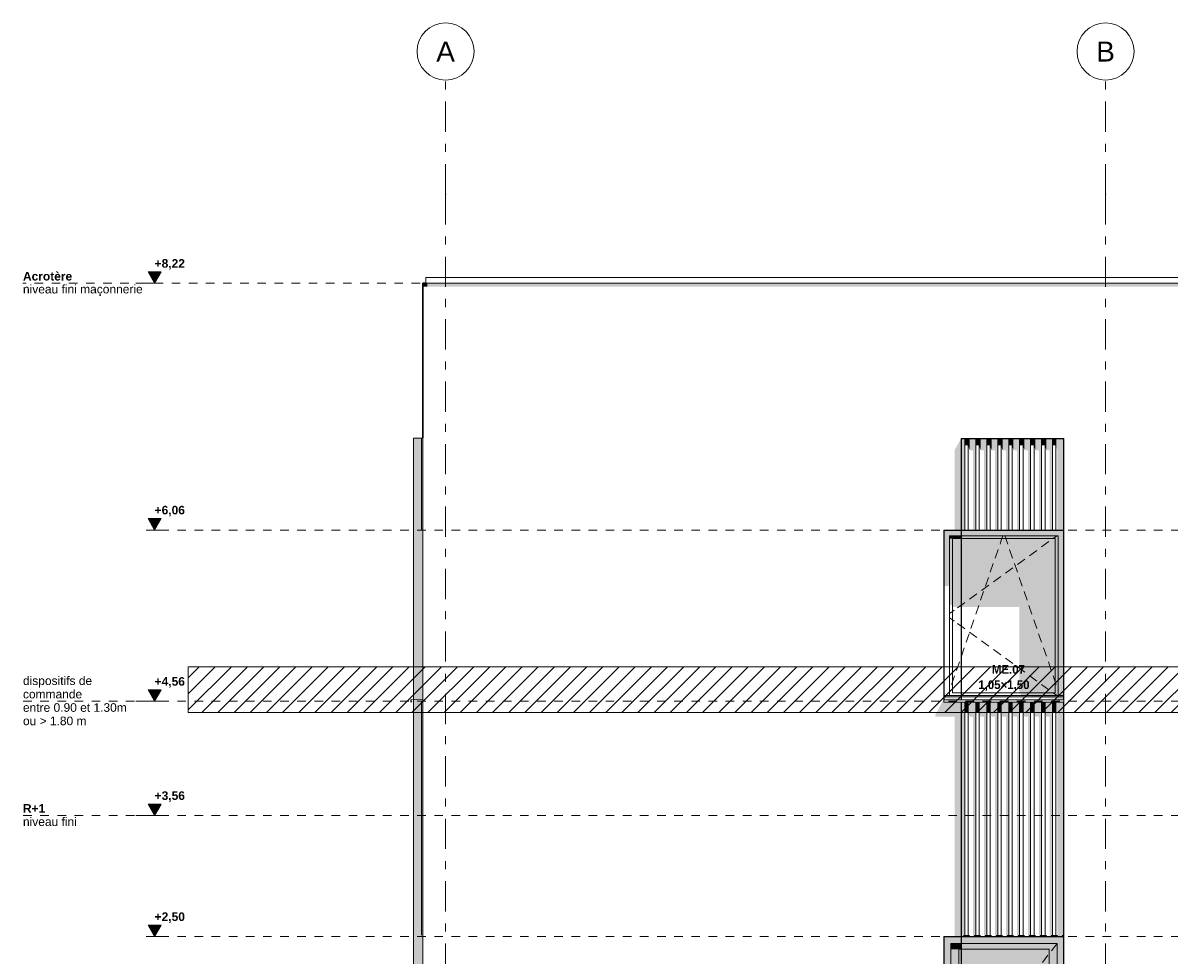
# Model space of a CAD drawing. Header units: millimetres. Extents: x -2373 to 36476, y -53000 to 10500.
# Tile 26 of 35: x 7280 to 17314, y 2338 to 10500. Entities that reach past the tile are written whole.
import ezdxf
from ezdxf.enums import TextEntityAlignment as Align

# ---------------------------------------------------------------- set-up
doc = ezdxf.new("R2010")
doc.units = ezdxf.units.MM
doc.header["$MEASUREMENT"] = 0
doc.linetypes.add('_TIRET COURT 1', pattern=[150, 75, -75])
doc.linetypes.add('Axe', pattern=[546.805537, 264.583325, -105.833328, 70.555556, -105.833328])
for name, color, linetype in [('Nouveau_0', 7, 'Continuous'), ('Nouveau_2D - Cotations pour 50ème', 7, 'Continuous'), ('Nouveau_2D - Dessin général', 7, 'Continuous'), ('Nouveau_2D - Etiquettes 50ème', 7, 'Continuous'), ('Nouveau_2D - Texte pour 50ème', 7, 'Continuous'), ('Nouveau__Grille structurelle (axe_trame)', 7, 'Continuous'), ('Nouveau__Murs ext - Bardages', 7, 'Continuous'), ('Nouveau__Murs ext - Périphériques', 7, 'Continuous'), ('Nouveau_Fenêtres Archicad', 7, 'Continuous'), ('Nouveau_Portes Archicad', 7, 'Continuous')]:
    doc.layers.add(name, color=color, linetype=linetype)
doc.styles.add('STYLE_GENERE_1', font='arial.ttf')
doc.styles.add('STYLE_GENERE_2', font='arial.ttf')
doc.styles.add('STYLE_GENERE_3', font='GOTHIC.TTF')

# ---------------------------------------------------------------- blocks, each defined once
blk = doc.blocks.new('Élément de coupe_4')
at = {"layer": 'Nouveau__Murs ext - Périphériques', "color": 7, "linetype": 'Continuous', "lineweight": 5}
blk.add_line((10780, 0), (10780, 3560), dxfattribs=at)
blk = doc.blocks.new('Élément de coupe_5')
at = {"layer": 'Nouveau__Murs ext - Périphériques', "linetype": 'Continuous', "lineweight": 13}
for points in [[(15493, 3560), (15437, 3560), (15437, 2500), (15493, 2500)], [(15502, 3560), (15502, 2500), (15559, 2500), (15568, 2510), (15513, 2510), (15513, 3560)], [(15598, 3560), (15598, 2500), (15655, 2500), (15664, 2510), (15609, 2510), (15609, 3560)], [(15705, 3560), (15694, 3560), (15694, 2500), (15751, 2500), (15760, 2510), (15705, 2510)], [(15801, 3560), (15790, 3560), (15790, 2500), (15847, 2500), (15856, 2510), (15801, 2510)], [(15886, 2500), (15943, 2500), (15952, 2510), (15897, 2510), (15897, 3560), (15886, 3560)], [(15982, 3560), (15982, 2500), (16039, 2500), (16048, 2510), (15993, 2510), (15993, 3560)], [(16089, 3560), (16078, 3560), (16078, 2500), (16135, 2500), (16144, 2510), (16089, 2510)], [(16185, 3560), (16174, 3560), (16174, 2500), (16231, 2500), (16240, 2510), (16185, 2510)], [(16270, 3560), (16270, 2500), (16327, 2500), (16334, 2507), (16334, 2500), (16390, 2500), (16390, 2510), (16377, 2510), (16377, 3560), (16336, 3560), (16336, 2510), (16281, 2510), (16281, 3560)]]:
    blk.add_hatch(color=7, dxfattribs=at).paths.add_polyline_path(points)
blk = doc.blocks.new('Élément de coupe_6')
at = {"layer": 'Nouveau__Murs ext - Périphériques', "linetype": 'Continuous', "lineweight": 13}
for points in [[(15437, 6762), (15437, 6060), (15493, 6060), (15493, 6860)], [(15513, 6857), (15496, 6857), (15496, 6759), (15502, 6759), (15502, 6060), (15513, 6060)], [(15568, 6759), (15598, 6759), (15598, 6060), (15609, 6060), (15609, 6857), (15568, 6857)], [(15664, 6857), (15664, 6759), (15694, 6759), (15694, 6060), (15705, 6060), (15705, 6857)], [(15801, 6857), (15760, 6857), (15760, 6759), (15790, 6759), (15790, 6060), (15801, 6060)], [(15856, 6759), (15886, 6759), (15886, 6060), (15897, 6060), (15897, 6857), (15856, 6857)], [(15993, 6857), (15952, 6857), (15952, 6759), (15982, 6759), (15982, 6060), (15993, 6060)], [(16089, 6857), (16048, 6857), (16048, 6759), (16078, 6759), (16078, 6060), (16089, 6060)], [(16144, 6759), (16174, 6759), (16174, 6060), (16185, 6060), (16185, 6857), (16144, 6857)], [(16240, 6759), (16270, 6759), (16270, 6060), (16281, 6060), (16281, 6857), (16240, 6857)], [(16377, 6857), (16336, 6857), (16336, 6060), (16377, 6060)], [(15269, 4425), (15437, 4425), (15437, 3560), (15493, 3560), (15493, 4553), (15343, 4553), (15343, 4580), (15269, 4445)], [(15496, 4425), (15502, 4425), (15502, 3560), (15513, 3560), (15513, 4553), (15496, 4553)], [(15568, 4553), (15568, 4425), (15598, 4425), (15598, 3560), (15609, 3560), (15609, 4553)], [(15664, 4425), (15694, 4425), (15694, 3560), (15705, 3560), (15705, 4553), (15664, 4553)], [(15760, 4425), (15790, 4425), (15790, 3560), (15801, 3560), (15801, 4553), (15760, 4553)], [(15856, 4425), (15886, 4425), (15886, 3560), (15897, 3560), (15897, 4553), (15856, 4553)], [(15952, 4553), (15952, 4425), (15982, 4425), (15982, 3560), (15993, 3560), (15993, 4553)], [(16048, 4425), (16078, 4425), (16078, 3560), (16089, 3560), (16089, 4553), (16048, 4553)], [(16144, 4553), (16144, 4425), (16174, 4425), (16174, 3560), (16185, 3560), (16185, 4553)], [(16240, 4553), (16240, 4425), (16270, 4425), (16270, 3560), (16281, 3560), (16281, 4553)], [(16336, 3560), (16377, 3560), (16377, 4553), (16336, 4553)]]:
    blk.add_hatch(color=7, dxfattribs=at).paths.add_polyline_path(points)
at = {"layer": 'Nouveau__Murs ext - Périphériques', "color": 7, "linetype": 'Continuous', "lineweight": 5}
blk.add_line((10780, 6866), (10780, 3560), dxfattribs=at)
blk = doc.blocks.new('Élément de coupe_10')
at = {"layer": 'Nouveau__Murs ext - Périphériques', "linetype": 'Continuous', "lineweight": 13}
blk.add_hatch(color=7, dxfattribs=at).paths.add_polyline_path([(10789, 8191), (10820, 8191), (10820, 8220), (10789, 8220)])
at = {"layer": 'Nouveau__Murs ext - Périphériques', "color": 7, "linetype": 'Continuous', "lineweight": 30}
for p, q in [((10780, 8220), (10806, 8220)), ((10780, 6866), (10780, 8220))]:
    blk.add_line(p, q, dxfattribs=at)
blk = doc.blocks.new('Élément de coupe_11')
at = {"layer": 'Nouveau__Murs ext - Périphériques', "linetype": 'Continuous', "lineweight": 13}
blk.add_hatch(color=7, dxfattribs=at).paths.add_polyline_path([(10820, 8220), (10820, 8191), (27393, 8191), (27396, 8196), (27396, 8220)])
blk = doc.blocks.new('Élément de coupe_14')
at = {"layer": 'Nouveau_Fenêtres Archicad', "linetype": 'Continuous', "lineweight": 13}
for points in [[(15346, 6057), (15346, 6010), (15393, 6010), (15493, 6010), (15493, 6057)], [(15437, 6060), (15437, 6057), (15493, 6057), (15493, 6060)], [(15496, 6010), (16343, 6010), (16390, 6010), (16390, 6057), (15496, 6057)], [(15346, 6010), (15346, 5569), (15393, 5569), (15393, 6010)], [(15393, 6010), (15393, 5985), (15418, 5985), (15493, 5985), (15493, 6010)], [(15418, 5985), (15393, 5985), (15393, 5404), (15418, 5404)], [(15418, 5386), (15493, 5386), (15493, 5985), (15418, 5985)], [(15496, 5985), (16318, 5985), (16343, 5985), (16343, 6010), (15496, 6010)], [(15496, 5386), (16004, 5386), (16004, 4635), (16318, 4635), (16318, 5985), (15496, 5985)], [(16318, 4635), (16343, 4635), (16343, 5985), (16318, 5985)], [(16343, 4610), (16390, 4610), (16390, 6010), (16343, 6010)], [(16343, 4635), (16015, 4635), (16015, 4610), (16343, 4610)], [(15493, 4575), (15493, 4582), (15346, 4595), (15346, 4588)], [(16390, 4610), (16110, 4610), (16110, 4600), (16390, 4600)], [(16390, 4600), (16110, 4600), (16390, 4575)]]:
    blk.add_hatch(color=7, dxfattribs=at).paths.add_polyline_path(points)
at = {"layer": 'Nouveau_Fenêtres Archicad', "color": 7, "linetype": 'Continuous', "lineweight": 13}
for p, q in [((15343, 6060), (15343, 4580)), ((15493, 6060), (15343, 6060)), ((15346, 4580), (15346, 6057)), ((15346, 6057), (15493, 6057)), ((15393, 4610), (15393, 6010)), ((15393, 6010), (15493, 6010)), ((15418, 4635), (15418, 5985)), ((15418, 5985), (15493, 5985)), ((15496, 6010), (16343, 6010)), ((15496, 5985), (16318, 5985)), ((15834, 5937), (15841, 5959)), ((15841, 5959), (15850, 5985)), ((15850, 5985), (15859, 6010)), ((15885, 5985), (15876, 6010)), ((15894, 5959), (15885, 5985)), ((15901, 5937), (15894, 5959)), ((16262, 5959), (16198, 5912)), ((16333, 6010), (16303, 5988)), ((16318, 5985), (16318, 4635)), ((16343, 6010), (16343, 4610)), ((15791, 5814), (15817, 5890)), ((15944, 5814), (15918, 5890)), ((16157, 5882), (16092, 5835)), ((15749, 5691), (15775, 5767)), ((15947, 5730), (15882, 5683)), ((15986, 5691), (15960, 5767)), ((16052, 5806), (15987, 5759)), ((15707, 5568), (15733, 5644)), ((15841, 5653), (15777, 5607)), ((16029, 5568), (16002, 5644)), ((15664, 5445), (15690, 5521)), ((15736, 5577), (15671, 5530)), ((16071, 5445), (16045, 5521)), ((15526, 5425), (15496, 5403)), ((15631, 5501), (15566, 5454)), ((15418, 5346), (15393, 5328)), ((15432, 5357), (15418, 5346)), ((15493, 5401), (15461, 5378)), ((15622, 5322), (15648, 5398)), ((16113, 5322), (16087, 5398)), ((15418, 5274), (15393, 5292)), ((15432, 5263), (15418, 5274)), ((15493, 5219), (15461, 5242)), ((15579, 5199), (15606, 5275)), ((16156, 5199), (16130, 5275)), ((15526, 5195), (15496, 5217)), ((15537, 5077), (15563, 5152)), ((15631, 5119), (15566, 5166)), ((16198, 5077), (16172, 5152)), ((15496, 4956), (15521, 5029)), ((15736, 5043), (15671, 5090)), ((16240, 4954), (16214, 5029)), ((15841, 4967), (15777, 5013)), ((15947, 4890), (15882, 4937)), ((15452, 4831), (15478, 4906)), ((16052, 4814), (15987, 4861)), ((16283, 4831), (16257, 4906)), ((15410, 4708), (15418, 4730)), ((15418, 4730), (15436, 4784)), ((16157, 4738), (16092, 4785)), ((16318, 4730), (16299, 4784)), ((16325, 4708), (16318, 4730)), ((15393, 4657), (15394, 4661)), ((15493, 4635), (15418, 4635)), ((16318, 4635), (15496, 4635)), ((16262, 4661), (16198, 4708)), ((16333, 4610), (16303, 4632)), ((16343, 4657), (16341, 4661)), ((15346, 4580), (15343, 4580)), ((15343, 4580), (15343, 4573)), ((15343, 4573), (15343, 4553)), ((15343, 4573), (16393, 4573)), ((15343, 4553), (16393, 4553)), ((15346, 4610), (15493, 4610)), ((15346, 4600), (15493, 4600)), ((15496, 4610), (16390, 4610)), ((15496, 4600), (16390, 4600)), ((16393, 4575), (16393, 4573)), ((16393, 4573), (16393, 4553))]:
    blk.add_line(p, q, dxfattribs=at)
blk = doc.blocks.new('Élément de coupe_15')
at = {"layer": 'Nouveau__Murs ext - Bardages', "color": 7, "linetype": 'Continuous', "lineweight": 13}
for p, q in [((10806, 8270), (10806, 8220)), ((10806, 8270), (27410, 8270)), ((10806, 8220), (27410, 8220))]:
    blk.add_line(p, q, dxfattribs=at)
blk = doc.blocks.new('Élément de coupe_16')
at = {"layer": 'Nouveau_Fenêtres Archicad', "color": 7, "linetype": 'Continuous', "lineweight": 13}
for p, q in [((10780, 4580), (10675, 4573)), ((10675, 4573), (10675, 4553)), ((10675, 4553), (10685, 4563))]:
    blk.add_line(p, q, dxfattribs=at)
blk = doc.blocks.new('Élément de coupe_19')
at = {"layer": 'Nouveau_Portes Archicad', "linetype": 'Continuous', "lineweight": 13}
for points in [[(15346, 2497), (15346, 2440), (15403, 2440), (15493, 2440), (15493, 2497)], [(15403, 2440), (15346, 2440), (15346, 2009), (15403, 2009)], [(15403, 2440), (15403, 2390), (15473, 2390), (15493, 2390), (15493, 2440)], [(15437, 2500), (15437, 2497), (15493, 2497), (15493, 2500)], [(16390, 2497), (15496, 2497), (15496, 2440), (16333, 2440), (16390, 2440)], [(16333, 2440), (15496, 2440), (15496, 2390), (16263, 2390), (16333, 2390)], [(16333, 0), (16390, 0), (16390, 2440), (16333, 2440)], [(15403, 2390), (15403, 2009), (15473, 2009), (15473, 2390)], [(15493, 2390), (15473, 2390), (15473, 1992), (15493, 1992)], [(16263, 2390), (15496, 2390), (15496, 1992), (16100, 1992), (16100, 200), (16263, 200)], [(16333, 200), (16333, 2390), (16263, 2390), (16263, 200)], [(15415, 941), (15414, 940), (15415, 939), (15417, 927), (15418, 926), (15419, 926), (15428, 922), (15441, 922), (15443, 923), (15448, 925), (15453, 925), (15457, 925), (15462, 923), (15464, 922), (15473, 922), (15473, 944), (15438, 944), (15433, 946), (15432, 948), (15434, 954), (15443, 970), (15444, 969), (15449, 969), (15454, 969), (15459, 971), (15463, 973), (15467, 976), (15470, 980), (15473, 985), (15473, 985), (15470, 982), (15466, 979), (15462, 977), (15457, 975), (15453, 975), (15448, 975), (15443, 977), (15439, 979), (15435, 982), (15432, 986), (15429, 990), (15428, 995), (15428, 1000), (15428, 1005), (15429, 1010), (15432, 1014), (15428, 1008), (15426, 1003), (15425, 999), (15424, 994), (15425, 989), (15426, 984), (15428, 980), (15431, 977), (15421, 959), (15420, 958), (15415, 943)], [(15435, 983), (15435, 982), (15439, 979), (15443, 977), (15447, 976), (15457, 993), (15453, 993), (15451, 993), (15450, 994), (15449, 994), (15448, 995), (15447, 996), (15446, 997), (15446, 999), (15446, 1000), (15446, 1001), (15446, 1003), (15447, 1004)], [(15424, 894), (15425, 889), (15426, 884), (15428, 880), (15431, 876), (15435, 873), (15439, 871), (15444, 869), (15449, 869), (15454, 869), (15459, 871), (15463, 873), (15467, 876), (15470, 880), (15473, 885), (15473, 885), (15470, 882), (15466, 879), (15462, 877), (15457, 875), (15453, 875), (15448, 875), (15443, 877), (15439, 879), (15435, 882), (15432, 886), (15429, 890), (15428, 895), (15428, 900), (15428, 905), (15429, 910), (15432, 914), (15428, 908), (15426, 903), (15425, 899)], [(15446, 1003), (15446, 1001), (15449, 1001), (15449, 1003)], [(15446, 1001), (15446, 1000), (15449, 1000), (15449, 1001)], [(15446, 1000), (15446, 999), (15449, 999), (15449, 1000)], [(15446, 999), (15446, 997), (15449, 997), (15449, 999)], [(15446, 997), (15447, 996), (15450, 996), (15449, 997)], [(15447, 996), (15448, 995), (15451, 995), (15450, 996)], [(15447, 907), (15455, 907), (15455, 887), (15459, 887), (15459, 913), (15447, 913)], [(15448, 995), (15449, 994), (15452, 994), (15451, 995)], [(15449, 999), (15449, 997), (15459, 997), (15459, 999)], [(15449, 997), (15450, 996), (15459, 996), (15459, 997)], [(15449, 994), (15450, 994), (15453, 994), (15452, 994)], [(15450, 996), (15451, 995), (15459, 995), (15459, 996)], [(15450, 994), (15451, 993), (15454, 993), (15453, 994)], [(15451, 995), (15452, 994), (15460, 994), (15459, 995)], [(15451, 993), (15453, 993), (15455, 993), (15454, 993)], [(15452, 994), (15453, 994), (15461, 994), (15460, 994)], [(15453, 994), (15454, 993), (15461, 993), (15461, 994)], [(15454, 993), (15455, 993), (15462, 993), (15461, 993)], [(15459, 996), (15459, 995), (15471, 995), (15471, 996)], [(15459, 995), (15460, 994), (15471, 994), (15471, 995)], [(15460, 994), (15461, 994), (15471, 994), (15471, 994)], [(15461, 994), (15461, 993), (15471, 993), (15471, 994)], [(15461, 993), (15462, 993), (15472, 993), (15471, 993)], [(15471, 996), (15471, 995), (15493, 995), (15493, 996)], [(15471, 995), (15471, 994), (15493, 994), (15493, 995)], [(15471, 994), (15471, 994), (15493, 994), (15493, 994)], [(15471, 994), (15471, 993), (15493, 993), (15493, 994)], [(15471, 993), (15472, 993), (15493, 993), (15493, 993)], [(15473, 915), (15473, 914), (15476, 910), (15477, 905), (15477, 905), (15493, 905), (15493, 927), (15473, 927)], [(15496, 995), (15563, 995), (15563, 996), (15496, 996)], [(15496, 994), (15563, 994), (15563, 995), (15496, 995)], [(15496, 994), (15563, 994), (15563, 994), (15496, 994)], [(15496, 993), (15563, 993), (15563, 994), (15496, 994)], [(15496, 993), (15563, 993), (15563, 993), (15496, 993)], [(15496, 905), (15510, 905), (15511, 905), (15512, 905), (15512, 906), (15513, 907), (15514, 909), (15515, 911), (15516, 913), (15517, 915), (15518, 917), (15518, 919), (15519, 921), (15519, 923), (15519, 924), (15519, 926), (15519, 926), (15518, 927), (15496, 927)], [(16109, 0), (16333, 0), (16333, 200), (16109, 200)]]:
    blk.add_hatch(color=7, dxfattribs=at).paths.add_polyline_path(points)
at = {"layer": 'Nouveau_Portes Archicad', "color": 7, "linetype": 'Continuous', "lineweight": 13}
for p, q in [((15343, 2500), (15343, 0)), ((15493, 2500), (15343, 2500)), ((15346, 0), (15346, 2497)), ((15346, 2497), (15493, 2497)), ((15403, 2390), (15403, 2440)), ((15403, 2440), (15493, 2440)), ((15496, 2440), (16333, 2440)), ((16333, 2440), (16284, 2376)), ((16333, 2440), (16333, 2390)), ((15403, 200), (15403, 2390)), ((15473, 2390), (15473, 1015)), ((15493, 2390), (15473, 2390)), ((16263, 2390), (15496, 2390)), ((16254, 2337), (16205, 2273)), ((16263, 200), (16263, 2390)), ((16333, 2390), (16333, 200)), ((16175, 2233), (16126, 2170)), ((16096, 2130), (16048, 2066)), ((16017, 2026), (15969, 1963)), ((15939, 1923), (15890, 1859)), ((15860, 1820), (15811, 1756)), ((15781, 1716), (15732, 1653)), ((15702, 1613), (15654, 1549)), ((15623, 1510), (15575, 1446)), ((15544, 1406), (15496, 1343)), ((15451, 1284), (15403, 1220)), ((15451, 1156), (15403, 1220)), ((15466, 1303), (15451, 1284)), ((15466, 1137), (15451, 1156)), ((15429, 1010), (15428, 1005)), ((15428, 1005), (15428, 1000)), ((15432, 1014), (15429, 1010)), ((15435, 1018), (15432, 1014)), ((15439, 1021), (15435, 1018)), ((15443, 1023), (15439, 1021)), ((15448, 1025), (15443, 1023)), ((15447, 1004), (15446, 1003)), ((15448, 1005), (15447, 1004)), ((15453, 1025), (15448, 1025)), ((15449, 1006), (15448, 1005)), ((15450, 1006), (15449, 1006)), ((15450, 1004), (15449, 1003)), ((15451, 1007), (15450, 1006)), ((15451, 1005), (15450, 1004)), ((15453, 1007), (15451, 1007)), ((15452, 1006), (15451, 1005)), ((15457, 1025), (15453, 1025)), ((15453, 1007), (15455, 1007)), ((15455, 1007), (15462, 1007)), ((15462, 1023), (15457, 1025)), ((15460, 1006), (15459, 1005)), ((15459, 1005), (15459, 1004)), ((15459, 1004), (15459, 1003)), ((15466, 1021), (15462, 1023)), ((15462, 1007), (15472, 1007)), ((15470, 1018), (15466, 1021)), ((15473, 1014), (15470, 1018)), ((15472, 1007), (15493, 1007)), ((15476, 1010), (15473, 1014)), ((15476, 1007), (15476, 1010)), ((15544, 1034), (15496, 1097)), ((15496, 1007), (15563, 1007)), ((15563, 1007), (15563, 1007)), ((15563, 1007), (15563, 1006)), ((15563, 1006), (15563, 1006)), ((15563, 1006), (15563, 1005)), ((15563, 1005), (15563, 1004)), ((15563, 1004), (15563, 1003)), ((15428, 1000), (15428, 995)), ((15428, 995), (15429, 990)), ((15429, 910), (15428, 905)), ((15428, 905), (15428, 900)), ((15429, 990), (15432, 986)), ((15432, 914), (15429, 910)), ((15432, 986), (15435, 982)), ((15435, 918), (15432, 914)), ((15435, 982), (15439, 979)), ((15439, 921), (15435, 918)), ((15439, 979), (15443, 977)), ((15443, 923), (15439, 921)), ((15443, 977), (15448, 975)), ((15448, 925), (15443, 923)), ((15446, 1003), (15446, 1001)), ((15446, 1001), (15446, 1000)), ((15446, 1000), (15446, 999)), ((15446, 999), (15446, 997)), ((15446, 997), (15447, 996)), ((15447, 996), (15448, 995)), ((15447, 887), (15447, 913)), ((15447, 913), (15459, 913)), ((15448, 995), (15449, 994)), ((15448, 975), (15453, 975)), ((15453, 925), (15448, 925)), ((15449, 1003), (15449, 1001)), ((15449, 1001), (15449, 1000)), ((15449, 1000), (15449, 999)), ((15449, 999), (15449, 997)), ((15449, 997), (15450, 996)), ((15449, 994), (15450, 994)), ((15450, 996), (15451, 995)), ((15450, 994), (15451, 993)), ((15451, 995), (15452, 994)), ((15451, 993), (15453, 993)), ((15453, 993), (15455, 993)), ((15453, 975), (15457, 975)), ((15457, 925), (15453, 925)), ((15455, 993), (15462, 993)), ((15457, 975), (15462, 977)), ((15462, 923), (15457, 925)), ((15459, 1001), (15458, 1000)), ((15458, 1000), (15459, 999)), ((15459, 1003), (15459, 1001)), ((15459, 999), (15459, 997)), ((15459, 997), (15459, 996)), ((15459, 996), (15459, 995)), ((15459, 995), (15460, 994)), ((15459, 913), (15459, 887)), ((15462, 993), (15472, 993)), ((15462, 977), (15466, 979)), ((15466, 921), (15462, 923)), ((15466, 979), (15470, 982)), ((15470, 918), (15466, 921)), ((15470, 982), (15473, 986)), ((15473, 914), (15470, 918)), ((15472, 993), (15493, 993)), ((15473, 986), (15476, 990)), ((15473, 985), (15473, 915)), ((15476, 910), (15473, 914)), ((15476, 990), (15476, 993)), ((15477, 905), (15476, 910)), ((15478, 900), (15477, 905)), ((15496, 993), (15563, 993)), ((15563, 1003), (15563, 1001)), ((15563, 1001), (15563, 1000)), ((15563, 1000), (15563, 999)), ((15563, 999), (15563, 997)), ((15563, 997), (15563, 996)), ((15563, 996), (15563, 995)), ((15563, 995), (15563, 994)), ((15563, 994), (15563, 994)), ((15563, 994), (15563, 993)), ((15563, 993), (15563, 993)), ((15623, 930), (15575, 994)), ((15428, 900), (15428, 895)), ((15428, 895), (15429, 890)), ((15429, 890), (15432, 886)), ((15432, 886), (15435, 882)), ((15435, 882), (15439, 879)), ((15439, 879), (15443, 877)), ((15443, 877), (15448, 875)), ((15459, 887), (15447, 887)), ((15448, 875), (15453, 875)), ((15453, 875), (15457, 875)), ((15457, 875), (15462, 877)), ((15462, 877), (15466, 879)), ((15466, 879), (15470, 882)), ((15470, 882), (15473, 886)), ((15473, 886), (15476, 890)), ((15473, 885), (15473, 200)), ((15476, 890), (15477, 895)), ((15477, 895), (15478, 900)), ((15702, 827), (15654, 891)), ((15781, 724), (15732, 787)), ((15860, 620), (15811, 684)), ((15939, 517), (15890, 581)), ((16017, 414), (15969, 477)), ((16096, 310), (16048, 374)), ((16175, 207), (16126, 270)), ((15403, 0), (15403, 200)), ((15473, 200), (15493, 200)), ((15496, 200), (16263, 200)), ((16254, 103), (16205, 167)), ((16333, 200), (16333, 0)), ((15343, 0), (15346, 0)), ((16333, 0), (16284, 64))]:
    blk.add_line(p, q, dxfattribs=at)
blk = doc.blocks.new('Élément de coupe_38')
at = {"layer": 'Nouveau__Murs ext - Bardages', "color": 7, "linetype": 'Continuous', "lineweight": 13}
for p, q in [((10768, 2513), (10768, 4563)), ((10770, 4563), (10768, 4563)), ((10770, 4563), (10770, 2513)), ((10770, 2513), (10768, 2513))]:
    blk.add_line(p, q, dxfattribs=at)
blk = doc.blocks.new('Élément de coupe_39')
at = {"layer": 'Nouveau__Murs ext - Bardages', "linetype": 'Continuous', "lineweight": 13}
blk.add_hatch(color=7, dxfattribs=at).paths.add_polyline_path([(10780, 6860), (10700, 6860), (10700, 985), (10780, 985), (10780, 1020), (10780, 2497), (10780, 2500), (10780, 3560)])
at = {"layer": 'Nouveau__Murs ext - Bardages', "color": 7, "linetype": 'Continuous', "lineweight": 13}
for q in [(10700, 6860), (10780, 985)]:
    blk.add_line((10700, 985), q, dxfattribs=at)
blk = doc.blocks.new('Élément de coupe_45')
at = {"layer": 'Nouveau__Murs ext - Bardages', "color": 7, "linetype": 'Continuous', "lineweight": 13}
for p, q in [((16390, 6060), (15496, 6060)), ((16390, 6057), (15496, 6057))]:
    blk.add_line(p, q, dxfattribs=at)
blk = doc.blocks.new('Élément de coupe_46')
at = {"layer": 'Nouveau__Murs ext - Bardages', "color": 7, "linetype": 'Continuous', "lineweight": 13}
for p, q in [((16390, 2500), (15496, 2500)), ((16390, 2497), (15496, 2497))]:
    blk.add_line(p, q, dxfattribs=at)
blk = doc.blocks.new('Élément de coupe_47')
at = {"layer": 'Nouveau__Murs ext - Bardages', "linetype": 'Continuous', "lineweight": 13}
for points in [[(15513, 4553), (15513, 2510), (15526, 2510), (15526, 4553)], [(15526, 4553), (15526, 4467), (15556, 4467), (15556, 4553)], [(15556, 4553), (15556, 4467), (15568, 4425), (15568, 4553)], [(15609, 4553), (15609, 2510), (15622, 2510), (15622, 4553)], [(15652, 4553), (15622, 4553), (15622, 4467), (15652, 4467)], [(15652, 4553), (15652, 4467), (15664, 4425), (15664, 4553)], [(15705, 4553), (15705, 2510), (15718, 2510), (15718, 4553)], [(15718, 4553), (15718, 4467), (15748, 4467), (15748, 4553)], [(15760, 4553), (15748, 4553), (15748, 4467), (15760, 4425)], [(15801, 4553), (15801, 2510), (15814, 2510), (15814, 4553)], [(15814, 4553), (15814, 4467), (15844, 4467), (15844, 4553)], [(15844, 4553), (15844, 4467), (15856, 4425), (15856, 4553)], [(15897, 4553), (15897, 2510), (15910, 2510), (15910, 4553)], [(15910, 4553), (15910, 4467), (15940, 4467), (15940, 4553)], [(15952, 4553), (15940, 4553), (15940, 4467), (15952, 4425)], [(15993, 4553), (15993, 2510), (16006, 2510), (16006, 4553)], [(16006, 4553), (16006, 4467), (16036, 4467), (16036, 4553)], [(16036, 4553), (16036, 4467), (16048, 4425), (16048, 4553)], [(16089, 4553), (16089, 2510), (16102, 2510), (16102, 4553)], [(16102, 4553), (16102, 4467), (16132, 4467), (16132, 4553)], [(16144, 4553), (16132, 4553), (16132, 4467), (16144, 4425)], [(16185, 4553), (16185, 2510), (16198, 2510), (16198, 4553)], [(16198, 4553), (16198, 4467), (16228, 4467), (16228, 4553)], [(16228, 4553), (16228, 4467), (16240, 4425), (16240, 4553)], [(16281, 4553), (16281, 2510), (16294, 2510), (16294, 4553)], [(16324, 4553), (16294, 4553), (16294, 4467), (16324, 4467)], [(16336, 4553), (16324, 4553), (16324, 4467), (16330, 4445), (16333, 4459), (16331, 4466), (16335, 4475), (16335, 2510), (16336, 2510)], [(16377, 4553), (16377, 2510), (16390, 2510), (16390, 4553)]]:
    blk.add_hatch(color=7, dxfattribs=at).paths.add_polyline_path(points)
at = {"layer": 'Nouveau__Murs ext - Bardages', "color": 7, "linetype": 'Continuous', "lineweight": 13}
for p, q in [((15526, 2510), (15526, 4553)), ((15556, 2510), (15556, 4553)), ((15622, 2510), (15622, 4553)), ((15652, 2510), (15652, 4553)), ((15718, 2510), (15718, 4553)), ((15748, 2510), (15748, 4553)), ((15814, 2510), (15814, 4553)), ((15844, 2510), (15844, 4553)), ((15910, 2510), (15910, 4553)), ((15940, 2510), (15940, 4553)), ((16006, 2510), (16006, 4553)), ((16036, 2510), (16036, 4553)), ((16102, 2510), (16102, 4553)), ((16132, 2510), (16132, 4553)), ((16198, 2510), (16198, 4553)), ((16228, 2510), (16228, 4553)), ((16294, 2510), (16294, 4553)), ((16324, 2510), (16324, 4553)), ((15526, 2510), (15513, 2510)), ((15556, 2510), (15526, 2510)), ((15568, 2510), (15556, 2510)), ((15622, 2510), (15609, 2510)), ((15652, 2510), (15622, 2510)), ((15664, 2510), (15652, 2510)), ((15718, 2510), (15705, 2510)), ((15748, 2510), (15718, 2510)), ((15760, 2510), (15748, 2510)), ((15814, 2510), (15801, 2510)), ((15844, 2510), (15814, 2510)), ((15856, 2510), (15844, 2510)), ((15910, 2510), (15897, 2510)), ((15940, 2510), (15910, 2510)), ((15952, 2510), (15940, 2510)), ((16006, 2510), (15993, 2510)), ((16036, 2510), (16006, 2510)), ((16048, 2510), (16036, 2510)), ((16102, 2510), (16089, 2510)), ((16132, 2510), (16102, 2510)), ((16144, 2510), (16132, 2510)), ((16198, 2510), (16185, 2510)), ((16228, 2510), (16198, 2510)), ((16240, 2510), (16228, 2510)), ((16294, 2510), (16281, 2510)), ((16324, 2510), (16294, 2510)), ((16336, 2510), (16324, 2510)), ((16390, 2510), (16377, 2510))]:
    blk.add_line(p, q, dxfattribs=at)
blk = doc.blocks.new('Élément de coupe_48')
at = {"layer": 'Nouveau__Murs ext - Bardages', "linetype": 'Continuous', "lineweight": 13}
blk.add_hatch(color=7, dxfattribs=at).paths.add_polyline_path([(15493, 4553), (15493, 4523), (15496, 4523), (15496, 4553)])
at = {"layer": 'Nouveau__Murs ext - Bardages', "color": 7, "linetype": 'Continuous', "lineweight": 13}
for p, q in [((15493, 4575), (15493, 6857)), ((15496, 6060), (15496, 6857)), ((15496, 6057), (15496, 6060)), ((15496, 4575), (15496, 6057)), ((15493, 0), (15493, 4553)), ((15496, 2500), (15496, 4553)), ((15496, 2497), (15496, 2500)), ((15496, 0), (15496, 2497)), ((15493, 0), (15496, 0))]:
    blk.add_line(p, q, dxfattribs=at)
blk = doc.blocks.new('Élément de coupe_49')
at = {"layer": 'Nouveau__Murs ext - Bardages', "color": 7, "linetype": 'Continuous', "lineweight": 13}
for p, q in [((16390, 6060), (16390, 6857)), ((16393, 4575), (16393, 6857)), ((16390, 6057), (16390, 6060)), ((16390, 4575), (16390, 6057)), ((16390, 2500), (16390, 4553)), ((16393, 0), (16393, 4553)), ((16390, 2497), (16390, 2500)), ((16390, 0), (16390, 2497)), ((16390, 0), (16393, 0))]:
    blk.add_line(p, q, dxfattribs=at)
blk = doc.blocks.new('Élément de coupe_72')
at = {"layer": 'Nouveau__Murs ext - Bardages', "color": 7, "linetype": 'Continuous', "lineweight": 13}
for p, q in [((10768, 6063), (10768, 6863)), ((10770, 6863), (10770, 6063)), ((10770, 6063), (10768, 6063))]:
    blk.add_line(p, q, dxfattribs=at)
blk = doc.blocks.new('Élément de coupe_73')
at = {"layer": 'Nouveau__Murs ext - Bardages', "linetype": 'Continuous', "lineweight": 13}
blk.add_hatch(color=7, dxfattribs=at).paths.add_polyline_path([(10700, 6860), (10780, 6860), (10780, 6863), (10700, 6863)])
at = {"layer": 'Nouveau__Murs ext - Bardages', "color": 7, "linetype": 'Continuous', "lineweight": 13}
for p, q in [((10780, 6863), (10700, 6863)), ((10700, 6863), (10700, 6860))]:
    blk.add_line(p, q, dxfattribs=at)
blk = doc.blocks.new('Élément de coupe_76')
at = {"layer": 'Nouveau__Murs ext - Bardages', "linetype": 'Continuous', "lineweight": 13}
for points in [[(15513, 6060), (15526, 6060), (15526, 6857), (15513, 6857)], [(15556, 6857), (15526, 6857), (15526, 6801), (15556, 6801)], [(15568, 6857), (15556, 6857), (15556, 6801), (15568, 6759)], [(15622, 6857), (15609, 6857), (15609, 6060), (15622, 6060)], [(15652, 6857), (15622, 6857), (15622, 6801), (15652, 6801)], [(15664, 6857), (15652, 6857), (15652, 6801), (15664, 6759)], [(15718, 6857), (15705, 6857), (15705, 6060), (15718, 6060)], [(15748, 6857), (15718, 6857), (15718, 6801), (15748, 6801)], [(15760, 6857), (15748, 6857), (15748, 6801), (15760, 6759)], [(15814, 6857), (15801, 6857), (15801, 6060), (15814, 6060)], [(15844, 6857), (15814, 6857), (15814, 6801), (15844, 6801)], [(15856, 6857), (15844, 6857), (15844, 6801), (15856, 6759)], [(15910, 6857), (15897, 6857), (15897, 6060), (15910, 6060)], [(15940, 6857), (15910, 6857), (15910, 6801), (15940, 6801)], [(15952, 6857), (15940, 6857), (15940, 6801), (15952, 6759)], [(16006, 6857), (15993, 6857), (15993, 6060), (16006, 6060)], [(16036, 6857), (16006, 6857), (16006, 6801), (16036, 6801)], [(16048, 6857), (16036, 6857), (16036, 6801), (16048, 6759)], [(16102, 6857), (16089, 6857), (16089, 6060), (16102, 6060)], [(16132, 6857), (16102, 6857), (16102, 6801), (16132, 6801)], [(16132, 6801), (16144, 6759), (16144, 6857), (16132, 6857)], [(16198, 6857), (16185, 6857), (16185, 6060), (16198, 6060)], [(16228, 6857), (16198, 6857), (16198, 6801), (16228, 6801)], [(16228, 6801), (16240, 6759), (16240, 6857), (16228, 6857)], [(16294, 6857), (16281, 6857), (16281, 6060), (16294, 6060)], [(16324, 6857), (16294, 6857), (16294, 6801), (16324, 6801)], [(16336, 6857), (16324, 6857), (16324, 6801), (16335, 6762), (16335, 6060), (16336, 6060)], [(16390, 6857), (16377, 6857), (16377, 6060), (16390, 6060)]]:
    blk.add_hatch(color=7, dxfattribs=at).paths.add_polyline_path(points)
at = {"layer": 'Nouveau__Murs ext - Bardages', "color": 7, "linetype": 'Continuous', "lineweight": 13}
for p, q in [((15526, 6060), (15526, 6857)), ((15556, 6060), (15556, 6857)), ((15622, 6060), (15622, 6857)), ((15652, 6060), (15652, 6857)), ((15718, 6060), (15718, 6857)), ((15748, 6060), (15748, 6857)), ((15814, 6060), (15814, 6857)), ((15844, 6060), (15844, 6857)), ((15910, 6060), (15910, 6857)), ((15940, 6060), (15940, 6857)), ((16006, 6060), (16006, 6857)), ((16036, 6060), (16036, 6857)), ((16102, 6060), (16102, 6857)), ((16132, 6060), (16132, 6857)), ((16198, 6060), (16198, 6857)), ((16228, 6060), (16228, 6857)), ((16294, 6060), (16294, 6857)), ((16324, 6060), (16324, 6857))]:
    blk.add_line(p, q, dxfattribs=at)
blk = doc.blocks.new('Élément de coupe_79')
at = {"layer": 'Nouveau__Murs ext - Bardages', "color": 7, "linetype": 'Continuous', "lineweight": 13}
for p, q in [((15493, 6857), (15493, 6860)), ((16393, 6860), (15493, 6860)), ((15496, 6857), (15493, 6857)), ((16390, 6857), (15496, 6857)), ((16393, 6857), (16390, 6857)), ((16393, 6857), (16393, 6860))]:
    blk.add_line(p, q, dxfattribs=at)
blk = doc.blocks.new('Marque grille standard[1]', base_point=(10980, 10000))
at = {"layer": 'Nouveau__Grille structurelle (axe_trame)', "color": 1, "linetype": 'Axe', "lineweight": 20}
for p, q in [((10980, 9000), (10980, 10000)), ((10980, 9000), (10980, -3000)), ((10980, -3000), (10980, -4000))]:
    blk.add_line(p, q, dxfattribs=at)
at = {"layer": 'Nouveau__Grille structurelle (axe_trame)', "color": 7, "linetype": 'Continuous', "lineweight": 13}
for centre in [(10980, 10250), (10980, -4250)]:
    blk.add_circle(centre, 250, dxfattribs=at)
at = {"layer": 'Nouveau__Grille structurelle (axe_trame)', "color": 1, "linetype": 'Axe', "lineweight": 20}
for p in [(10980, 9000), (10980, 9000), (10980, -3000), (10980, -3000)]:
    blk.add_point(p, dxfattribs=at)
at = {"layer": 'Nouveau__Grille structurelle (axe_trame)', "color": 7, "lineweight": 13, "style": 'STYLE_GENERE_1'}
for tag, p in [('AC_MarkerText_1_0', (10980, 10337)), ('AC_MarkerText_1_1', (10980, -4163))]:
    blk.add_attdef(tag, text='', height=175, rotation=360, dxfattribs=at).set_placement(p, align=Align.TOP_CENTER)
blk = doc.blocks.new('Marque grille standard[2]', base_point=(16758, 10000))
at = {"layer": 'Nouveau__Grille structurelle (axe_trame)', "color": 1, "linetype": 'Axe', "lineweight": 20}
for p, q in [((16758, 9000), (16758, 10000)), ((16758, 9000), (16758, -3000)), ((16758, -3000), (16758, -4000))]:
    blk.add_line(p, q, dxfattribs=at)
at = {"layer": 'Nouveau__Grille structurelle (axe_trame)', "color": 7, "linetype": 'Continuous', "lineweight": 13}
for centre in [(16758, 10250), (16758, -4250)]:
    blk.add_circle(centre, 250, dxfattribs=at)
at = {"layer": 'Nouveau__Grille structurelle (axe_trame)', "color": 1, "linetype": 'Axe', "lineweight": 20}
for p in [(16758, 9000), (16758, 9000), (16758, -3000), (16758, -3000)]:
    blk.add_point(p, dxfattribs=at)
at = {"layer": 'Nouveau__Grille structurelle (axe_trame)', "color": 7, "lineweight": 13, "style": 'STYLE_GENERE_1'}
for tag, p in [('AC_MarkerText_1_0', (16758, 10337)), ('AC_MarkerText_1_1', (16758, -4163))]:
    blk.add_attdef(tag, text='', height=175, rotation=360, dxfattribs=at).set_placement(p, align=Align.TOP_CENTER)
blk = doc.blocks.new('Cotation_1', base_point=(8433, -2))
at = {"layer": 'Nouveau_2D - Cotations pour 50ème', "linetype": 'Continuous', "lineweight": 13}
for points in [[(8433, 8220), (8491, 8320), (8375, 8320)], [(8433, 6060), (8491, 6160), (8375, 6160)], [(8433, 4560), (8491, 4660), (8375, 4660)], [(8433, 3560), (8491, 3660), (8375, 3660)], [(8433, 2500), (8491, 2600), (8375, 2600)], [(8433, 996), (8491, 1096), (8375, 1096)], [(8433, -2), (8491, 98), (8375, 98)]]:
    blk.add_hatch(color=7, dxfattribs=at).paths.add_polyline_path(points)
at = {"layer": 'Nouveau_2D - Cotations pour 50ème', "color": 7, "linetype": 'Continuous', "lineweight": 13}
for p, q in [((8433, 8220), (8375, 8320)), ((8375, 8320), (8491, 8320)), ((8491, 8320), (8433, 8220)), ((8433, 8220), (8269, 8220)), ((8433, 8220), (8508, 8220)), ((8433, 6060), (8375, 6160)), ((8375, 6160), (8491, 6160)), ((8491, 6160), (8433, 6060)), ((8433, 6060), (8358, 6060)), ((8433, 6060), (8508, 6060)), ((8433, 4560), (8375, 4660)), ((8375, 4660), (8491, 4660)), ((8491, 4660), (8433, 4560)), ((8433, 4560), (8269, 4560)), ((8433, 4560), (8508, 4560)), ((8433, 3560), (8375, 3660)), ((8375, 3660), (8491, 3660)), ((8491, 3660), (8433, 3560)), ((8433, 3560), (8269, 3560)), ((8433, 3560), (8508, 3560)), ((8433, 2500), (8375, 2600)), ((8375, 2600), (8491, 2600)), ((8491, 2600), (8433, 2500)), ((8433, 2500), (8358, 2500)), ((8433, 2500), (8508, 2500)), ((8433, 996), (8375, 1096)), ((8375, 1096), (8491, 1096)), ((8491, 1096), (8433, 996)), ((8433, 996), (8358, 996)), ((8433, 996), (8508, 996)), ((8433, -2), (8375, 98)), ((8375, 98), (8491, 98)), ((8491, 98), (8433, -2)), ((8433, -2), (8269, -2)), ((8433, -2), (8508, -2))]:
    blk.add_line(p, q, dxfattribs=at)
at = {"layer": 'Nouveau_2D - Cotations pour 50ème', "color": 7, "lineweight": 13, "char_height": 75, "attachment_point": 7, "style": 'STYLE_GENERE_2'}
for s, insert in [('{\\A1;\\fArial|b1|i0|c0|p0;+8,22}', (8433, 8340)), ('{\\A1;\\fArial|b1|i0|c0|p0;+6,06}', (8433, 6180)), ('{\\A1;\\fArial|b1|i0|c0|p0;+4,56}', (8433, 4680)), ('{\\A1;\\fArial|b1|i0|c0|p0;+3,56}', (8433, 3680)), ('{\\A1;\\fArial|b1|i0|c0|p0;+2,50}', (8433, 2620)), ('{\\A1;\\fArial|b1|i0|c0|p0;+1,00}', (8433, 1116)), ('{\\A1;\\fArial|b1|i0|c0|p0;±0,00}', (8433, 118))]:
    blk.add_mtext(s, dxfattribs=dict(at, insert=insert))

msp = doc.modelspace()

# ---------------------------------------------------------------- hatches: boundary and pattern name
at = {"layer": 'Nouveau_0', "linetype": 'Continuous', "lineweight": 0}
h = msp.add_hatch(dxfattribs=at)
h.set_pattern_fill('Blocs_maçonnerie', color=112, style=0, pattern_type=2)
h.set_pattern_definition([(45, (0, 0), (-70.71068, 70.71068), [])])
h.paths.add_polyline_path([(8727, 4862), (28411, 4862), (28411, 4462), (8727, 4462)])

# ---------------------------------------------------------------- linework, layer by layer
at = {"layer": 'Nouveau_0', "color": 112, "linetype": 'Continuous', "lineweight": 0, "flags": 128}
msp.add_lwpolyline([(8727, 4862), (28411, 4862), (28411, 4462), (8727, 4462)], close=True, dxfattribs=at)
at = {"layer": 'Nouveau_2D - Dessin général', "color": 7, "linetype": '_TIRET COURT 1', "lineweight": 13}
for p, q in [((26057, 8220), (7280, 8220)), ((28057, 6060), (8373, 6060)), ((28057, 4560), (7280, 4560)), ((28057, 3560), (7280, 3560)), ((28057, 2500), (8373, 2500))]:
    msp.add_line(p, q, dxfattribs=at)

# ---------------------------------------------------------------- block references
at = {"layer": 'Nouveau_2D - Cotations pour 50ème', "color": 7, "linetype": 'Continuous', "lineweight": 13}
msp.add_blockref('Cotation_1', (8433, -2), dxfattribs=at)
at = {"layer": 'Nouveau__Grille structurelle (axe_trame)', "color": 7, "linetype": 'Continuous', "lineweight": 13}
ref = msp.add_blockref('Marque grille standard[1]', (10980, 10000), dxfattribs=at)
ref.add_attrib('AC_MarkerText_1', 'A', dxfattribs={"color": 7, "lineweight": 13, "height": 175, "rotation": 360, "style": 'STYLE_GENERE_1'}).set_placement((10980, 10337), align=Align.TOP_CENTER)
ref.add_attrib('AC_MarkerText_1_1', 'A', dxfattribs={"color": 7, "lineweight": 13, "height": 175, "rotation": 360, "style": 'STYLE_GENERE_1'}).set_placement((10980, -4163), align=Align.TOP_CENTER)
ref = msp.add_blockref('Marque grille standard[2]', (16758, 10000), dxfattribs=at)
ref.add_attrib('AC_MarkerText_1', 'B', dxfattribs={"color": 7, "lineweight": 13, "height": 175, "rotation": 360, "style": 'STYLE_GENERE_1'}).set_placement((16758, 10337), align=Align.TOP_CENTER)
ref.add_attrib('AC_MarkerText_1_1', 'B', dxfattribs={"color": 7, "lineweight": 13, "height": 175, "rotation": 360, "style": 'STYLE_GENERE_1'}).set_placement((16758, -4163), align=Align.TOP_CENTER)
at = {"layer": 'Nouveau__Murs ext - Bardages', "lineweight": 0}
for name in ['Élément de coupe_15', 'Élément de coupe_73', 'Élément de coupe_39', 'Élément de coupe_72', 'Élément de coupe_79', 'Élément de coupe_48', 'Élément de coupe_76', 'Élément de coupe_49', 'Élément de coupe_45', 'Élément de coupe_38', 'Élément de coupe_47', 'Élément de coupe_46']:
    msp.add_blockref(name, (0, 0), dxfattribs=at)
at = {"layer": 'Nouveau__Murs ext - Périphériques', "lineweight": 0}
for name in ['Élément de coupe_10', 'Élément de coupe_11', 'Élément de coupe_6', 'Élément de coupe_4', 'Élément de coupe_5']:
    msp.add_blockref(name, (0, 0), dxfattribs=at)
at = {"layer": 'Nouveau_Fenêtres Archicad', "lineweight": 0}
for name in ['Élément de coupe_14', 'Élément de coupe_16']:
    msp.add_blockref(name, (0, 0), dxfattribs=at)
at = {"layer": 'Nouveau_Portes Archicad', "lineweight": 0}
msp.add_blockref('Élément de coupe_19', (0, 0), dxfattribs=at)

# ---------------------------------------------------------------- texts
at = {"layer": 'Nouveau_2D - Etiquettes 50ème', "color": 7, "linetype": 'Continuous', "lineweight": 13, "insert": (15868, 4651), "char_height": 75, "attachment_point": 8, "line_spacing_factor": 1.071211, "style": 'STYLE_GENERE_3'}
msp.add_mtext('{\\fCentury Gothic|b1|i0|c0|p0;\\W2.84062; }{\\A1;\\fCentury Gothic|b1|i0|c0|p0;ME.07 }\\P{\\A1;\\fCentury Gothic|b1|i0|c0|p0;1,05×1,50}', dxfattribs=at)
at = {"layer": 'Nouveau_2D - Texte pour 50ème', "color": 7, "linetype": 'Continuous', "lineweight": 13, "char_height": 75, "attachment_point": 4, "style": 'STYLE_GENERE_2'}
for s, insert, line_spacing_factor in [('{\\A1;\\fArial|b1|i0|c0|p0;Acrotère  }\\P{\\A1;\\fArial|b0|i0|c0|p0;niveau fini maçonnerie}', (7280, 8214), 0.903047), ('{\\A1;\\fArial|b1|i0|c0|p0;R+1}\\P{\\A1;\\fArial|b0|i0|c0|p0;niveau fini}', (7280, 3564), 0.931717)]:
    msp.add_mtext(s, dxfattribs=dict(at, insert=insert, line_spacing_factor=line_spacing_factor))
at = {"layer": 'Nouveau_2D - Texte pour 50ème', "color": 112, "linetype": 'Continuous', "lineweight": 0, "insert": (7280, 4564), "char_height": 75, "width": 1011.11, "attachment_point": 4, "line_spacing_factor": 0.938118, "style": 'STYLE_GENERE_1'}
msp.add_mtext('{\\A1;\\fArial|b0|i0|c0|p0;dispositifs de }{\\A1;\\fArial|b0|i0|c0|p0;commande }\\P{\\A1;\\fArial|b0|i0|c0|p0;entre 0.90 et 1.30m}\\P{\\A1;\\fArial|b0|i0|c0|p0;ou > 1.80 m}', dxfattribs=at)

doc.saveas('drawing.dxf')
